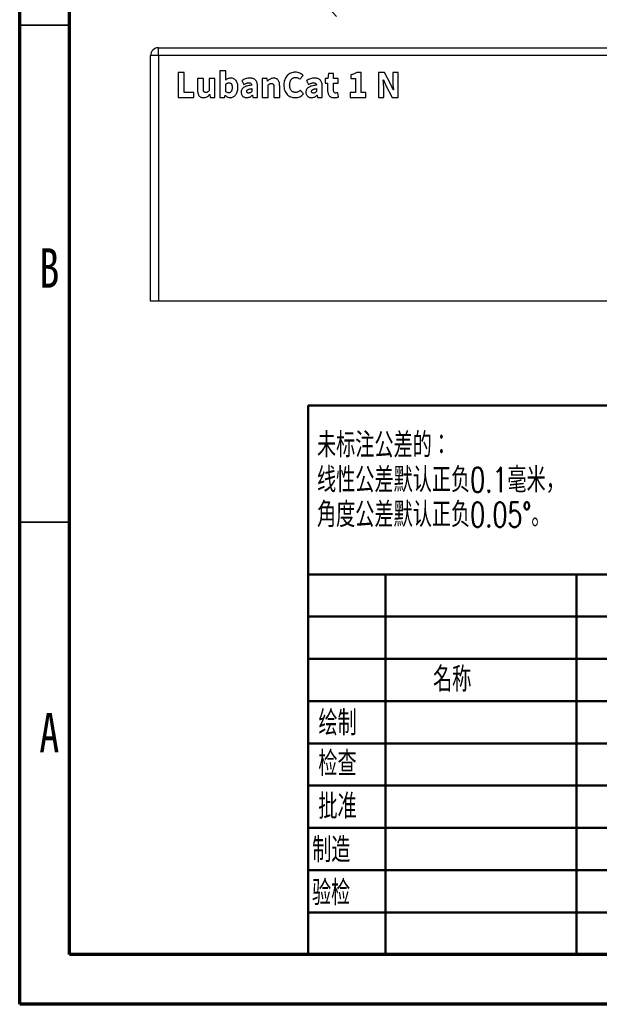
# Model space of a CAD drawing. Header units: millimetres. Extents: x 1648 to 1862, y 2200 to 2497.
# Tile 1 of 20: x 1648 to 1707, y 2200 to 2299. Entities that reach past the tile are written whole.
import ezdxf

# ---------------------------------------------------------------- set-up
doc = ezdxf.new("R2010")
doc.units = ezdxf.units.MM
doc.styles.add('SLDTEXTSTYLE0', font='TXT', dxfattribs={"width": 0.7, "bigfont": 'bigfont'})
doc.styles.add('SLDTEXTSTYLE1', font='TXT', dxfattribs={"width": 0.7})
doc.styles.add('SLDTEXTSTYLE3', font='TXT', dxfattribs={"width": 0.75})
doc.dimstyles.new('SLDDIMSTYLE5', dxfattribs={"dimtxt": 2.5, "dimasz": 3.302, "dimexe": 0, "dimexo": 0.0625, "dimtad": 1, "dimdec": 3, "dimrnd": 1e-09, "dimzin": 4, "dimdsep": 46, "dimtxsty": 'SLDTEXTSTYLE1', "dimsah": 1, "dimcen": 0, "dimadec": 0, "dimazin": 1, "dimtfac": 1, "dimtdec": 3, "dimtofl": 0, "dimtmove": 0, "dimatfit": 3, "dimfxl": 1, "dimfrac": 2, "dimtolj": 1, "dimtzin": 12, "dimarcsym": 0})

# ---------------------------------------------------------------- blocks, each defined once
blk = doc.blocks.new('SW_NOTE_0_1')
at = {"color": 0, "linetype": 'Continuous', "lineweight": 0, "char_height": 2.5, "attachment_point": 1, "style": 'SLDTEXTSTYLE0'}
for s, insert in [('未标注公差的：', (0, 3.223)), ('线性公差默认正负0.1毫米，', (0, -0.277)), ('角度公差默认正负0.05°。', (0, -3.777))]:
    blk.add_mtext(s, dxfattribs=dict(at, insert=insert))
blk = doc.blocks.new('*D113')
at = {"color": 0, "linetype": 'Continuous', "lineweight": -2, "transparency": 16777216}
blk.add_line((1680.141, 2298.891), (1668.541, 2311.785), dxfattribs=at)
at = {"color": 0, "linetype": 'Continuous', "transparency": 16777216}
blk.add_solid([(1668.95, 2312.153), (1668.132, 2311.417), (1666.333, 2314.239)], dxfattribs=at)
at = {"layer": 'Defpoints', "color": 0, "linetype": 'Continuous', "transparency": 16777216}
for p in [(1664.995, 2315.726), (1666.333, 2314.239)]:
    blk.add_point(p, dxfattribs=at)
at = {"color": 0, "linetype": 'Continuous', "lineweight": 18, "transparency": 16777216, "insert": (1676.779, 2307.3), "char_height": 2.5, "attachment_point": 1, "rotation": 311.97592, "style": 'SLDTEXTSTYLE1'}
blk.add_mtext('\\A1;R2.000', dxfattribs=at)

msp = doc.modelspace()

# ---------------------------------------------------------------- linework, layer by layer
at = {"color": 0, "linetype": 'Continuous', "lineweight": 70}
for p, q in [((1648.2814, 2199.5251), (1648.2814, 2496.5251)), ((1653.2814, 2204.5251), (1653.2814, 2491.5251)), ((1857.2814, 2204.5251), (1653.2814, 2204.5251)), ((1862.2814, 2199.5251), (1648.2814, 2199.5251))]:
    msp.add_line(p, q, dxfattribs=at)
at = {"color": 0, "linetype": 'Continuous', "lineweight": 35}
for p, q in [((1653.2814, 2298.0251), (1648.2814, 2298.0251)), ((1653.2814, 2248.0251), (1648.2814, 2248.0251))]:
    msp.add_line(p, q, dxfattribs=at)
at = {"color": 0, "linetype": 'Continuous', "lineweight": 25}
for p, q in [((1662.2449, 2294.9622), (1662.2449, 2295.7622)), ((1662.2449, 2295.7622), (1749.845, 2295.7622)), ((1661.4449, 2270.2622), (1661.4449, 2294.9622)), ((1662.2449, 2294.9622), (1661.4449, 2294.9622)), ((1662.2449, 2294.9622), (1662.2449, 2270.2622)), ((1749.845, 2294.9622), (1662.2449, 2294.9622)), ((1662.2449, 2270.2622), (1661.4449, 2270.2622)), ((1749.845, 2270.2622), (1662.2449, 2270.2622))]:
    msp.add_line(p, q, dxfattribs=at)
at = {"color": 0, "linetype": 'Continuous', "lineweight": 50}
for p, q in [((1677.2814, 2259.7751), (1857.2814, 2259.7751)), ((1677.2814, 2259.7751), (1677.2814, 2204.5251)), ((1857.2814, 2242.7751), (1677.2814, 2242.7751)), ((1685.0814, 2242.7751), (1685.0814, 2204.5251)), ((1704.2724, 2242.7751), (1704.2724, 2204.5251)), ((1776.0814, 2238.5251), (1677.2814, 2238.5251)), ((1776.0814, 2234.2751), (1677.2814, 2234.2751)), ((1776.0814, 2230.0251), (1677.2814, 2230.0251)), ((1776.0814, 2225.7751), (1677.2814, 2225.7751)), ((1731.8814, 2221.5251), (1677.2814, 2221.5251)), ((1731.8814, 2217.2751), (1677.2814, 2217.2751)), ((1731.8814, 2213.0251), (1677.2814, 2213.0251)), ((1677.2814, 2208.7751), (1857.2814, 2208.7751))]:
    msp.add_line(p, q, dxfattribs=at)
at = {"color": 0, "linetype": 'Continuous', "flags": 128}
for points in [[(1664.2285, 2290.7641), (1665.7962, 2290.7641), (1665.7962, 2290.7641), (1665.7962, 2291.261), (1665.7962, 2291.261), (1664.8193, 2291.261), (1664.8193, 2291.261), (1664.8193, 2293.2641), (1664.8193, 2293.2641), (1664.2285, 2293.2641), (1664.2285, 2293.2641), (1664.2285, 2290.7641)], [(1669.4505, 2290.7345), (1669.5273, 2290.7392), (1669.6022, 2290.7524), (1669.6746, 2290.7739), (1669.744, 2290.8037), (1669.8105, 2290.8419), (1669.8746, 2290.8878), (1669.9357, 2290.9426), (1669.9944, 2291.0052), (1670.0482, 2291.0756), (1670.0951, 2291.1529), (1670.1352, 2291.237), (1670.1685, 2291.3285), (1670.1949, 2291.4268), (1670.2145, 2291.5324), (1670.2277, 2291.6449), (1670.2335, 2291.7642), (1670.2335, 2291.7642), (1670.2296, 2291.8694), (1670.2198, 2291.9691), (1670.2042, 2292.063), (1670.1827, 2292.151), (1670.1553, 2292.2337), (1670.122, 2292.3105), (1670.0824, 2292.3814), (1670.0374, 2292.4464), (1669.9871, 2292.5046), (1669.9318, 2292.5555), (1669.8721, 2292.599), (1669.8081, 2292.6342), (1669.7391, 2292.6621), (1669.6657, 2292.6826), (1669.588, 2292.6954), (1669.5053, 2292.7002), (1669.5053, 2292.7002), (1669.4379, 2292.6968), (1669.3713, 2292.687), (1669.3048, 2292.6709), (1669.2393, 2292.6484), (1669.1757, 2292.62), (1669.1146, 2292.5868), (1669.0559, 2292.5482), (1668.9997, 2292.5046), (1668.9997, 2292.5046), (1669.0134, 2292.7819), (1669.0134, 2292.7819), (1669.0134, 2293.4309), (1669.0134, 2293.4309), (1668.4226, 2293.4309), (1668.4226, 2293.4309), (1668.4226, 2290.7641), (1668.4226, 2290.7641), (1668.8866, 2290.7641), (1668.8866, 2290.7641), (1668.9333, 2290.988), (1668.9333, 2290.988), (1668.9466, 2290.988), (1668.9466, 2290.988), (1669.005, 2290.9284), (1669.0652, 2290.8771), (1669.1273, 2290.8336), (1669.1909, 2290.7979), (1669.2554, 2290.77), (1669.3205, 2290.7504), (1669.385, 2290.7382), (1669.4501, 2290.7343), (1669.4501, 2290.7343), (1669.4505, 2290.7345)], [(1675.9908, 2290.7358), (1676.1123, 2290.7416), (1676.2282, 2290.7592), (1676.3393, 2290.7886), (1676.4444, 2290.8292), (1676.5447, 2290.8815), (1676.639, 2290.9456), (1676.7285, 2291.0214), (1676.8122, 2291.1084), (1676.8122, 2291.1084), (1676.4944, 2291.4792), (1676.4944, 2291.4792), (1676.4478, 2291.4336), (1676.3975, 2291.3925), (1676.3427, 2291.3554), (1676.2845, 2291.3221), (1676.2224, 2291.2947), (1676.1568, 2291.2752), (1676.0874, 2291.2629), (1676.014, 2291.2581), (1676.014, 2291.2581), (1675.9485, 2291.2615), (1675.8864, 2291.2713), (1675.8277, 2291.2869), (1675.7729, 2291.3089), (1675.7216, 2291.3368), (1675.6737, 2291.371), (1675.6292, 2291.4111), (1675.5886, 2291.4576), (1675.5519, 2291.5094), (1675.5201, 2291.5666), (1675.4932, 2291.6292), (1675.4707, 2291.6967), (1675.4536, 2291.7691), (1675.4409, 2291.8474), (1675.4326, 2291.9305), (1675.4296, 2292.0185), (1675.4296, 2292.0185), (1675.4335, 2292.1051), (1675.4428, 2292.1867), (1675.457, 2292.2635), (1675.4761, 2292.3349), (1675.5005, 2292.4014), (1675.5299, 2292.4631), (1675.5641, 2292.5198), (1675.6032, 2292.5711), (1675.6463, 2292.6171), (1675.6923, 2292.6572), (1675.7407, 2292.691), (1675.7915, 2292.7188), (1675.8448, 2292.7408), (1675.9011, 2292.7565), (1675.9598, 2292.7663), (1676.0209, 2292.7697), (1676.0209, 2292.7697), (1676.0854, 2292.7663), (1676.1471, 2292.756), (1676.2048, 2292.7399), (1676.2591, 2292.7169), (1676.3109, 2292.689), (1676.3613, 2292.6572), (1676.4102, 2292.6215), (1676.4571, 2292.5814), (1676.4571, 2292.5814), (1676.775, 2292.9614), (1676.775, 2292.9614), (1676.706, 2293.0269), (1676.6288, 2293.0876), (1676.5442, 2293.1433), (1676.4513, 2293.1932), (1676.351, 2293.2348), (1676.2444, 2293.2656), (1676.1309, 2293.2842), (1676.0106, 2293.292), (1676.0106, 2293.292), (1675.8903, 2293.2856), (1675.7754, 2293.2685), (1675.6649, 2293.2416), (1675.5592, 2293.204), (1675.4585, 2293.1555), (1675.3631, 2293.0969), (1675.2722, 2293.0279), (1675.1861, 2292.9487), (1675.1074, 2292.8597), (1675.0389, 2292.7624), (1674.9807, 2292.6567), (1674.9323, 2292.5423), (1674.8936, 2292.419), (1674.8653, 2292.288), (1674.8467, 2292.1481), (1674.8384, 2291.9994), (1674.8384, 2291.9994), (1674.8462, 2291.8493), (1674.8643, 2291.7085), (1674.8917, 2291.5769), (1674.9293, 2291.4546), (1674.9763, 2291.3417), (1675.033, 2291.2385), (1675.1, 2291.1441), (1675.1763, 2291.059), (1675.2599, 2290.9837), (1675.3489, 2290.9182), (1675.4433, 2290.8629), (1675.5426, 2290.8174), (1675.6468, 2290.7817), (1675.7563, 2290.7563), (1675.8708, 2290.7411), (1675.9906, 2290.7358), (1675.9906, 2290.7358), (1675.9908, 2290.7358)], [(1679.9205, 2290.7328), (1679.991, 2290.7348), (1680.057, 2290.7397), (1680.1176, 2290.7465), (1680.1739, 2290.7563), (1680.2252, 2290.7675), (1680.2731, 2290.7793), (1680.3167, 2290.791), (1680.3563, 2290.8028), (1680.3563, 2290.8028), (1680.2619, 2291.2314), (1680.2619, 2291.2314), (1680.1792, 2291.2096), (1680.0858, 2291.1984), (1680.0858, 2291.1984), (1680.0345, 2291.2018), (1679.988, 2291.2145), (1679.9469, 2291.2356), (1679.9108, 2291.2654), (1679.8814, 2291.305), (1679.8604, 2291.3554), (1679.8477, 2291.4165), (1679.8428, 2291.4884), (1679.8428, 2291.4884), (1679.8428, 2292.2039), (1679.8428, 2292.2039), (1680.2957, 2292.2039), (1680.2957, 2292.2039), (1680.2957, 2292.6694), (1680.2957, 2292.6694), (1679.8428, 2292.6694), (1679.8428, 2292.6694), (1679.8428, 2293.1765), (1679.8428, 2293.1765), (1679.3516, 2293.1765), (1679.3516, 2293.1765), (1679.2852, 2292.6694), (1679.2852, 2292.6694), (1678.9917, 2292.646), (1678.9917, 2292.646), (1678.9917, 2292.2039), (1678.9917, 2292.2039), (1679.252, 2292.2039), (1679.252, 2292.2039), (1679.252, 2291.4819), (1679.252, 2291.4819), (1679.2535, 2291.3984), (1679.2603, 2291.3202), (1679.2726, 2291.2458), (1679.2892, 2291.1759), (1679.3112, 2291.1104), (1679.3386, 2291.0487), (1679.3704, 2290.992), (1679.4075, 2290.9392), (1679.4501, 2290.8918), (1679.499, 2290.8507), (1679.5538, 2290.8155), (1679.6149, 2290.7866), (1679.6819, 2290.7641), (1679.7552, 2290.7475), (1679.8345, 2290.7372), (1679.9201, 2290.7328), (1679.9201, 2290.7328), (1679.9205, 2290.7328)], [(1681.5035, 2290.7671), (1683.0813, 2290.7671), (1683.0813, 2290.7671), (1683.0813, 2291.2581), (1683.0813, 2291.2581), (1682.6284, 2291.2581), (1682.6284, 2291.2581), (1682.6284, 2293.2641), (1682.6284, 2293.2641), (1682.1936, 2293.2641), (1682.1936, 2293.2641), (1682.1286, 2293.2255), (1682.0616, 2293.1908), (1681.9921, 2293.159), (1681.9202, 2293.1306), (1681.844, 2293.1052), (1681.7608, 2293.0812), (1681.6708, 2293.0597), (1681.5745, 2293.0401), (1681.5745, 2293.0401), (1681.5745, 2292.6733), (1681.5745, 2292.6733), (1682.0376, 2292.6733), (1682.0376, 2292.6733), (1682.0376, 2291.2581), (1682.0376, 2291.2581), (1681.5035, 2291.2581), (1681.5035, 2291.2581), (1681.5035, 2290.7671)], [(1684.3537, 2290.7641), (1684.9132, 2290.7641), (1684.9132, 2290.7641), (1684.9132, 2291.5941), (1684.9132, 2291.5941), (1684.9049, 2291.8268), (1684.8848, 2292.0645), (1684.8604, 2292.2983), (1684.8374, 2292.5178), (1684.8374, 2292.5178), (1684.854, 2292.5182), (1684.854, 2292.5182), (1685.1061, 2291.9705), (1685.1061, 2291.9705), (1685.7514, 2290.7641), (1685.7514, 2290.7641), (1686.353, 2290.7641), (1686.353, 2290.7641), (1686.353, 2293.2641), (1686.353, 2293.2641), (1685.7935, 2293.2641), (1685.7935, 2293.2641), (1685.7935, 2292.4375), (1685.7935, 2292.4375), (1685.7954, 2292.3217), (1685.8008, 2292.2044), (1685.8091, 2292.0845), (1685.8204, 2291.9628), (1685.8331, 2291.8425), (1685.8463, 2291.7275), (1685.859, 2291.618), (1685.8722, 2291.5133), (1685.8722, 2291.5133), (1685.856, 2291.5135), (1685.856, 2291.5135), (1685.6041, 2292.0679), (1685.6041, 2292.0679), (1684.9553, 2293.2641), (1684.9553, 2293.2641), (1684.3537, 2293.2641), (1684.3537, 2293.2641), (1684.3537, 2290.7641)], [(1666.7565, 2290.7358), (1666.8552, 2290.7416), (1666.9471, 2290.7578), (1667.0322, 2290.7847), (1667.1105, 2290.8213), (1667.1834, 2290.8673), (1667.2528, 2290.9211), (1667.3183, 2290.9822), (1667.3799, 2291.0517), (1667.3799, 2291.0517), (1667.3935, 2291.0519), (1667.3935, 2291.0519), (1667.4367, 2290.7641), (1667.4367, 2290.7641), (1667.9179, 2290.7641), (1667.9179, 2290.7641), (1667.9179, 2292.6694), (1667.9179, 2292.6694), (1667.3271, 2292.6694), (1667.3271, 2292.6694), (1667.3271, 2291.448), (1667.3271, 2291.448), (1667.288, 2291.4004), (1667.2499, 2291.3603), (1667.2112, 2291.327), (1667.1726, 2291.3011), (1667.1325, 2291.2815), (1667.089, 2291.2683), (1667.0425, 2291.26), (1666.9921, 2291.2581), (1666.9921, 2291.2581), (1666.9369, 2291.261), (1666.8889, 2291.2732), (1666.8488, 2291.2947), (1666.8166, 2291.326), (1666.8034, 2291.3461), (1666.7916, 2291.3696), (1666.7818, 2291.3965), (1666.774, 2291.4278), (1666.7677, 2291.4625), (1666.7633, 2291.5006), (1666.7608, 2291.5427), (1666.7598, 2291.5886), (1666.7598, 2291.5886), (1666.7598, 2292.6694), (1666.7598, 2292.6694), (1666.1691, 2292.6694), (1666.1691, 2292.6694), (1666.1691, 2291.5168), (1666.1691, 2291.5168), (1666.1705, 2291.4287), (1666.1769, 2291.3461), (1666.1877, 2291.2678), (1666.2028, 2291.194), (1666.2224, 2291.1255), (1666.2468, 2291.0615), (1666.2752, 2291.0023), (1666.3085, 2290.948), (1666.3461, 2290.8991), (1666.3891, 2290.8565), (1666.4376, 2290.8204), (1666.4909, 2290.791), (1666.5496, 2290.7675), (1666.6131, 2290.7504), (1666.6821, 2290.7402), (1666.7564, 2290.7358), (1666.7564, 2290.7358), (1666.7565, 2290.7358)], [(1669.3059, 2291.228), (1669.2334, 2291.2316), (1669.1611, 2291.2512), (1669.0872, 2291.2859), (1669.0134, 2291.3363), (1669.0134, 2291.3363), (1669.0134, 2292.0772), (1669.0134, 2292.0772), (1669.0525, 2292.1149), (1669.0911, 2292.1476), (1669.1293, 2292.1745), (1669.1669, 2292.1965), (1669.2051, 2292.2136), (1669.2447, 2292.2254), (1669.2848, 2292.2327), (1669.3264, 2292.2347), (1669.3264, 2292.2347), (1669.365, 2292.2332), (1669.4017, 2292.2283), (1669.4354, 2292.2195), (1669.4662, 2292.2063), (1669.4951, 2292.1897), (1669.521, 2292.1691), (1669.545, 2292.1447), (1669.566, 2292.1163), (1669.5846, 2292.0841), (1669.6002, 2292.0484), (1669.6139, 2292.0082), (1669.6247, 2291.9647), (1669.633, 2291.9168), (1669.6389, 2291.8654), (1669.6423, 2291.8102), (1669.6428, 2291.751), (1669.6428, 2291.751), (1669.6403, 2291.6835), (1669.6354, 2291.6214), (1669.6271, 2291.5637), (1669.6164, 2291.5109), (1669.6027, 2291.463), (1669.586, 2291.4199), (1669.5665, 2291.3818), (1669.544, 2291.3485), (1669.5195, 2291.3197), (1669.4931, 2291.2947), (1669.4657, 2291.2737), (1669.4369, 2291.2566), (1669.4061, 2291.2434), (1669.3743, 2291.2346), (1669.3405, 2291.2292), (1669.3058, 2291.2277), (1669.3058, 2291.2277), (1669.3059, 2291.228)], [(1671.1104, 2290.7328), (1671.1896, 2290.7377), (1671.2659, 2290.7504), (1671.3398, 2290.771), (1671.4102, 2290.7993), (1671.4781, 2290.8345), (1671.5437, 2290.8751), (1671.6073, 2290.9206), (1671.6679, 2290.972), (1671.6679, 2290.972), (1671.6815, 2290.9723), (1671.6815, 2290.9723), (1671.7246, 2290.7641), (1671.7246, 2290.7641), (1672.2058, 2290.7641), (1672.2058, 2290.7641), (1672.2058, 2291.8416), (1672.2058, 2291.8416), (1672.2019, 2291.9481), (1672.1922, 2292.0474), (1672.1765, 2292.1398), (1672.155, 2292.2249), (1672.1271, 2292.3027), (1672.0929, 2292.3731), (1672.0528, 2292.4362), (1672.0063, 2292.4924), (1671.954, 2292.5413), (1671.8963, 2292.5839), (1671.8332, 2292.62), (1671.7647, 2292.6494), (1671.6909, 2292.6719), (1671.6112, 2292.688), (1671.5266, 2292.6973), (1671.4361, 2292.7002), (1671.4361, 2292.7002), (1671.3236, 2292.6954), (1671.2136, 2292.6826), (1671.107, 2292.6616), (1671.0033, 2292.6328), (1670.9025, 2292.5971), (1670.8038, 2292.5555), (1670.7074, 2292.5081), (1670.6135, 2292.4547), (1670.6135, 2292.4547), (1670.8191, 2292.0685), (1670.8191, 2292.0685), (1670.8869, 2292.1065), (1670.9539, 2292.1403), (1671.0184, 2292.1682), (1671.082, 2292.1916), (1671.1436, 2292.2097), (1671.2043, 2292.2234), (1671.2625, 2292.2313), (1671.3197, 2292.2347), (1671.3197, 2292.2347), (1671.3887, 2292.2303), (1671.4478, 2292.2185), (1671.4972, 2292.1985), (1671.5368, 2292.1706), (1671.5676, 2292.1359), (1671.5911, 2292.0943), (1671.6068, 2292.0464), (1671.6146, 2291.9916), (1671.6146, 2291.9916), (1671.4791, 2291.975), (1671.3534, 2291.9554), (1671.2375, 2291.932), (1671.1309, 2291.9051), (1671.0336, 2291.8747), (1670.9466, 2291.841), (1670.8688, 2291.8033), (1670.8003, 2291.7627), (1670.7407, 2291.7182), (1670.6893, 2291.6698), (1670.6463, 2291.6175), (1670.6111, 2291.5608), (1670.5837, 2291.5001), (1670.5646, 2291.4356), (1670.5534, 2291.3671), (1670.5504, 2291.2942), (1670.5504, 2291.2942), (1670.5534, 2291.2375), (1670.5607, 2291.1832), (1670.5724, 2291.1309), (1670.5891, 2291.0805), (1670.6101, 2291.0326), (1670.6355, 2290.9866), (1670.6654, 2290.9431), (1670.7001, 2290.9015), (1670.7387, 2290.8634), (1670.7808, 2290.8301), (1670.8267, 2290.8018), (1670.8761, 2290.7783), (1670.9294, 2290.7597), (1670.9862, 2290.746), (1671.0463, 2290.7367), (1671.1104, 2290.7328)], [(1672.6792, 2290.7641), (1673.27, 2290.7641), (1673.27, 2290.7641), (1673.27, 2292.0085), (1673.27, 2292.0085), (1673.313, 2292.0464), (1673.3546, 2292.0801), (1673.3947, 2292.1085), (1673.4334, 2292.1325), (1673.473, 2292.151), (1673.516, 2292.1643), (1673.5615, 2292.1726), (1673.6099, 2292.175), (1673.6099, 2292.175), (1673.6642, 2292.1721), (1673.7106, 2292.1594), (1673.7498, 2292.1374), (1673.7816, 2292.1056), (1673.7948, 2292.0855), (1673.806, 2292.062), (1673.8153, 2292.0347), (1673.8231, 2292.0038), (1673.8295, 2291.9696), (1673.8334, 2291.9315), (1673.8358, 2291.8899), (1673.8368, 2291.8444), (1673.8368, 2291.8444), (1673.8373, 2290.7641), (1673.8373, 2290.7641), (1674.4281, 2290.7641), (1674.4281, 2290.7641), (1674.4281, 2291.9168), (1674.4281, 2291.9168), (1674.4256, 2292.0043), (1674.4198, 2292.0875), (1674.409, 2292.1657), (1674.3938, 2292.2391), (1674.3743, 2292.3075), (1674.3498, 2292.3716), (1674.3215, 2292.4308), (1674.2882, 2292.4851), (1674.2505, 2292.534), (1674.2075, 2292.5765), (1674.1591, 2292.6127), (1674.1058, 2292.6425), (1674.0471, 2292.6655), (1673.9835, 2292.6826), (1673.9146, 2292.6929), (1673.8402, 2292.6973), (1673.8402, 2292.6973), (1673.7444, 2292.6905), (1673.6539, 2292.6738), (1673.5688, 2292.6474), (1673.4891, 2292.6108), (1673.4143, 2292.5667), (1673.3443, 2292.5178), (1673.2778, 2292.464), (1673.2162, 2292.4054), (1673.2162, 2292.4054), (1673.2033, 2292.4057), (1673.2033, 2292.4057), (1673.1632, 2292.6694), (1673.1632, 2292.6694), (1672.6792, 2292.6694), (1672.6792, 2292.6694), (1672.6792, 2290.7641)], [(1677.6206, 2290.7328), (1677.6998, 2290.7377), (1677.7761, 2290.7504), (1677.8499, 2290.771), (1677.9203, 2290.7993), (1677.9883, 2290.8345), (1678.0539, 2290.8751), (1678.1174, 2290.9206), (1678.1781, 2290.972), (1678.1781, 2290.972), (1678.1916, 2290.9723), (1678.1916, 2290.9723), (1678.2348, 2290.7641), (1678.2348, 2290.7641), (1678.716, 2290.7641), (1678.716, 2290.7641), (1678.716, 2291.8416), (1678.716, 2291.8416), (1678.7121, 2291.9481), (1678.7023, 2292.0474), (1678.6867, 2292.1398), (1678.6652, 2292.2249), (1678.6373, 2292.3027), (1678.6031, 2292.3731), (1678.563, 2292.4362), (1678.5165, 2292.4924), (1678.4642, 2292.5413), (1678.4065, 2292.5839), (1678.3434, 2292.62), (1678.2749, 2292.6494), (1678.2011, 2292.6719), (1678.1213, 2292.688), (1678.0367, 2292.6973), (1677.9463, 2292.7002), (1677.9463, 2292.7002), (1677.8338, 2292.6954), (1677.7237, 2292.6826), (1677.6171, 2292.6616), (1677.5135, 2292.6328), (1677.4127, 2292.5971), (1677.3139, 2292.5555), (1677.2176, 2292.5081), (1677.1237, 2292.4547), (1677.1237, 2292.4547), (1677.3293, 2292.0685), (1677.3293, 2292.0685), (1677.3971, 2292.1065), (1677.4641, 2292.1403), (1677.5286, 2292.1682), (1677.5922, 2292.1916), (1677.6538, 2292.2097), (1677.7145, 2292.2234), (1677.7727, 2292.2313), (1677.8299, 2292.2347), (1677.8299, 2292.2347), (1677.8988, 2292.2303), (1677.958, 2292.2185), (1678.0074, 2292.1985), (1678.047, 2292.1706), (1678.0778, 2292.1359), (1678.1013, 2292.0943), (1678.1169, 2292.0464), (1678.1248, 2291.9916), (1678.1248, 2291.9916), (1677.9893, 2291.975), (1677.8636, 2291.9554), (1677.7477, 2291.932), (1677.6411, 2291.9051), (1677.5438, 2291.8747), (1677.4567, 2291.841), (1677.379, 2291.8033), (1677.3105, 2291.7627), (1677.2508, 2291.7182), (1677.1995, 2291.6698), (1677.1565, 2291.6175), (1677.1212, 2291.5608), (1677.0939, 2291.5001), (1677.0748, 2291.4356), (1677.0635, 2291.3671), (1677.0606, 2291.2942), (1677.0606, 2291.2942), (1677.0635, 2291.2375), (1677.0709, 2291.1832), (1677.0826, 2291.1309), (1677.0992, 2291.0805), (1677.1203, 2291.0326), (1677.1457, 2290.9866), (1677.1755, 2290.9431), (1677.2103, 2290.9015), (1677.2489, 2290.8634), (1677.2909, 2290.8301), (1677.3369, 2290.8018), (1677.3863, 2290.7783), (1677.4396, 2290.7597), (1677.4963, 2290.746), (1677.5565, 2290.7367), (1677.6206, 2290.7328)], [(1671.3198, 2291.1984), (1671.2742, 2291.2008), (1671.2336, 2291.2082), (1671.1979, 2291.2204), (1671.1671, 2291.238), (1671.1427, 2291.2605), (1671.1251, 2291.2879), (1671.1143, 2291.3207), (1671.1104, 2291.3583), (1671.1104, 2291.3583), (1671.1114, 2291.3828), (1671.1158, 2291.4062), (1671.1236, 2291.4292), (1671.1353, 2291.4512), (1671.151, 2291.4723), (1671.1701, 2291.4928), (1671.193, 2291.5124), (1671.2194, 2291.5314), (1671.2507, 2291.5495), (1671.2869, 2291.5662), (1671.3285, 2291.5818), (1671.3755, 2291.5965), (1671.4273, 2291.6097), (1671.4845, 2291.6219), (1671.5471, 2291.6332), (1671.6146, 2291.6429), (1671.6146, 2291.6429), (1671.6151, 2291.3456), (1671.6151, 2291.3456), (1671.5818, 2291.3123), (1671.5486, 2291.284), (1671.5143, 2291.2585), (1671.4801, 2291.2375), (1671.4439, 2291.2204), (1671.4053, 2291.2087), (1671.3637, 2291.2008), (1671.3197, 2291.1984), (1671.3197, 2291.1984), (1671.3198, 2291.1984)], [(1677.83, 2291.1984), (1677.7844, 2291.2008), (1677.7438, 2291.2082), (1677.7081, 2291.2204), (1677.6773, 2291.238), (1677.6528, 2291.2605), (1677.6352, 2291.2879), (1677.6245, 2291.3207), (1677.6206, 2291.3583), (1677.6206, 2291.3583), (1677.6215, 2291.3828), (1677.6259, 2291.4062), (1677.6338, 2291.4292), (1677.6455, 2291.4512), (1677.6612, 2291.4723), (1677.6802, 2291.4928), (1677.7032, 2291.5124), (1677.7296, 2291.5314), (1677.7609, 2291.5495), (1677.7971, 2291.5662), (1677.8387, 2291.5818), (1677.8856, 2291.5965), (1677.9375, 2291.6097), (1677.9947, 2291.6219), (1678.0573, 2291.6332), (1678.1248, 2291.6429), (1678.1248, 2291.6429), (1678.1253, 2291.3456), (1678.1253, 2291.3456), (1678.092, 2291.3123), (1678.0587, 2291.284), (1678.0245, 2291.2585), (1677.9903, 2291.2375), (1677.9541, 2291.2204), (1677.9155, 2291.2087), (1677.8739, 2291.2008), (1677.8299, 2291.1984), (1677.8299, 2291.1984), (1677.83, 2291.1984)]]:
    msp.add_lwpolyline(points, dxfattribs=at)
at = {"color": 0, "linetype": 'Continuous', "lineweight": 25}
msp.add_arc((1662.2449, 2294.9622), 0.8, 90, 180, dxfattribs=at)

# ---------------------------------------------------------------- block references
at = {"color": 0, "linetype": 'Continuous', "lineweight": 0}
msp.add_blockref('SW_NOTE_0_1', (1678.182, 2253.812), dxfattribs=at)

# ---------------------------------------------------------------- texts
for s, insert, char_height, attachment_point, style in [('B', (1651.2568, 2275.5853), 3.9687, 2, 'SLDTEXTSTYLE3'), ('名称', (1689.85, 2233.4711), 2.5, 1, 'SLDTEXTSTYLE0'), ('A', (1651.2568, 2228.8353), 3.9687, 2, 'SLDTEXTSTYLE3'), ('绘制', (1678.3299, 2229.0702), 2.5, 1, 'SLDTEXTSTYLE0'), ('检查', (1678.316, 2224.9847), 2.5, 1, 'SLDTEXTSTYLE0'), ('批准', (1678.3212, 2220.6907), 2.5, 1, 'SLDTEXTSTYLE0'), ('制造', (1677.6945, 2216.3109), 2.5, 1, 'SLDTEXTSTYLE0'), ('验检', (1677.6758, 2211.9901), 2.5, 1, 'SLDTEXTSTYLE0')]:
    msp.add_mtext(s, dxfattribs=dict(at, insert=insert, char_height=char_height, attachment_point=attachment_point, style=style))

# ---------------------------------------------------------------- dimensions: what is measured, and where the dimension line sits
at = {"color": 0, "linetype": 'Continuous', "lineweight": 18}
dim = msp.add_radius_dim(center=(1664.9949, 2315.7262), mpoint=(1666.3325, 2314.2394), dimstyle='SLDDIMSTYLE5', dxfattribs=at)
dim.commit()
dim.dimension.update_dxf_attribs({"geometry": '*D113', "text_midpoint": (1677.0894, 2302.2825), "dimtype": 164})

doc.saveas('drawing.dxf')
